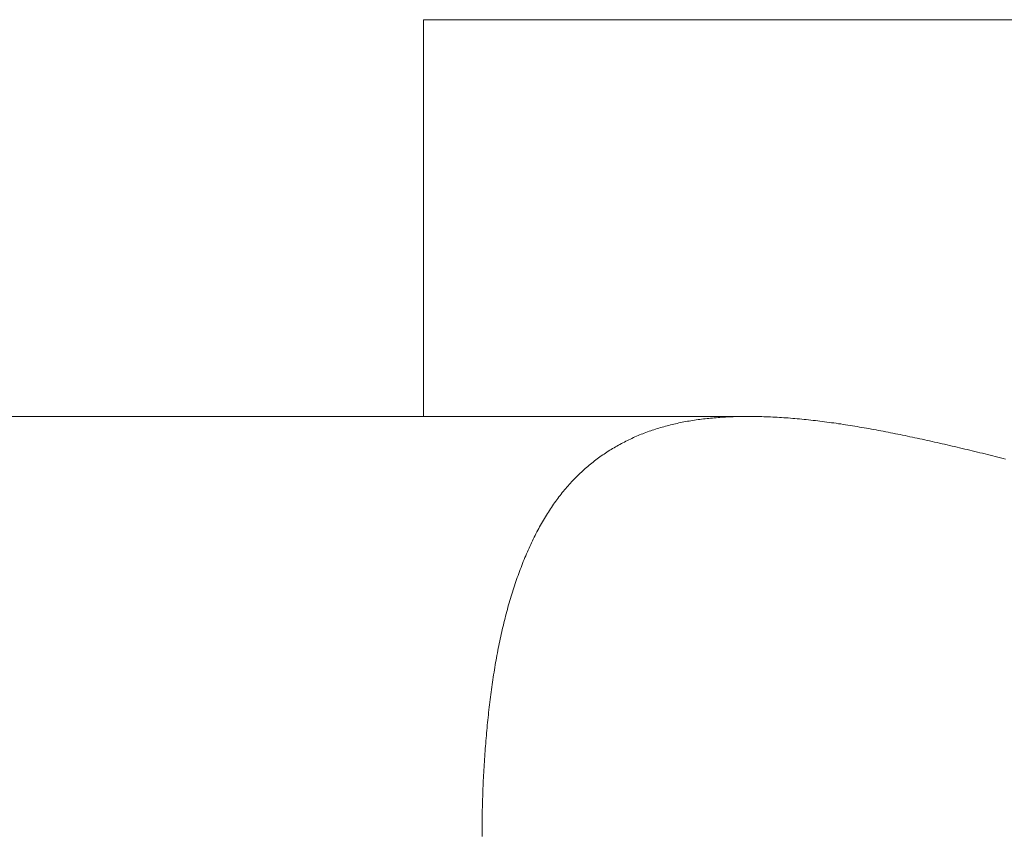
# Model space of a CAD drawing. Header units: millimetres. Extents: x 204754 to 499005, y -178579 to -103222.
# Tile 11 of 178: x 220333 to 220376, y -134095 to -134060. Entities that reach past the tile are written whole.
import ezdxf

# ---------------------------------------------------------------- set-up
doc = ezdxf.new("R2010")
doc.units = ezdxf.units.MM
doc.header["$MEASUREMENT"] = 0
doc.layers.get('0').update_dxf_attribs({"color": 252, "lineweight": 5})
doc.layers.add('P-SANR-FIXT_Nr_pióra__47', color=252, linetype='Continuous', lineweight=5)

# ---------------------------------------------------------------- blocks, each defined once
blk = doc.blocks.new('podkład 20251118')
at = {"layer": 'P-SANR-FIXT_Nr_pióra__47', "color": 252, "linetype": 'Continuous', "lineweight": 5}
for p, q in [((220497.107, -134060.164), (220350.677, -134060.164)), ((220350.677, -134060.164), (220350.677, -134077.253)), ((220350.677, -134077.253), (220350.677, -134060.164)), ((220350.677, -134060.164), (220385.523, -134060.164)), ((220497.107, -134060.164), (220350.677, -134060.164)), ((220350.677, -134060.164), (220350.677, -134077.253)), ((220350.677, -134077.253), (220350.677, -134060.164)), ((220350.677, -134060.164), (220385.523, -134060.164)), ((220350.677, -134077.253), (219784.68, -134077.253)), ((220364.68, -134077.253), (219784.68, -134077.253)), ((220350.677, -134077.253), (219784.68, -134077.253)), ((220364.68, -134077.253), (219784.68, -134077.253)), ((220361.456, -134077.585), (220361.384, -134077.602)), ((220361.456, -134077.585), (220361.384, -134077.602)), ((220361.529, -134077.568), (220361.456, -134077.585)), ((220361.529, -134077.568), (220361.456, -134077.585)), ((220361.602, -134077.552), (220361.529, -134077.568)), ((220361.602, -134077.552), (220361.529, -134077.568)), ((220361.676, -134077.536), (220361.602, -134077.552)), ((220361.676, -134077.536), (220361.602, -134077.552)), ((220361.75, -134077.521), (220361.676, -134077.536)), ((220361.75, -134077.521), (220361.676, -134077.536)), ((220361.824, -134077.506), (220361.75, -134077.521)), ((220361.824, -134077.506), (220361.75, -134077.521)), ((220361.898, -134077.491), (220361.824, -134077.506)), ((220361.898, -134077.491), (220361.824, -134077.506)), ((220361.973, -134077.477), (220361.898, -134077.491)), ((220361.973, -134077.477), (220361.898, -134077.491)), ((220362.047, -134077.464), (220361.973, -134077.477)), ((220362.047, -134077.464), (220361.973, -134077.477)), ((220362.123, -134077.451), (220362.047, -134077.464)), ((220362.123, -134077.451), (220362.047, -134077.464)), ((220362.198, -134077.438), (220362.123, -134077.451)), ((220362.198, -134077.438), (220362.123, -134077.451)), ((220362.274, -134077.426), (220362.198, -134077.438)), ((220362.274, -134077.426), (220362.198, -134077.438)), ((220362.35, -134077.414), (220362.274, -134077.426)), ((220362.35, -134077.414), (220362.274, -134077.426)), ((220362.426, -134077.403), (220362.35, -134077.414)), ((220362.426, -134077.403), (220362.35, -134077.414)), ((220362.503, -134077.392), (220362.426, -134077.403)), ((220362.503, -134077.392), (220362.426, -134077.403)), ((220362.579, -134077.382), (220362.503, -134077.392)), ((220362.579, -134077.382), (220362.503, -134077.392)), ((220362.656, -134077.372), (220362.579, -134077.382)), ((220362.656, -134077.372), (220362.579, -134077.382)), ((220362.734, -134077.362), (220362.656, -134077.372)), ((220362.734, -134077.362), (220362.656, -134077.372)), ((220362.812, -134077.353), (220362.734, -134077.362)), ((220362.812, -134077.353), (220362.734, -134077.362)), ((220362.89, -134077.344), (220362.812, -134077.353)), ((220362.89, -134077.344), (220362.812, -134077.353)), ((220362.968, -134077.336), (220362.89, -134077.344)), ((220362.968, -134077.336), (220362.89, -134077.344)), ((220363.046, -134077.328), (220362.968, -134077.336)), ((220363.046, -134077.328), (220362.968, -134077.336)), ((220363.125, -134077.321), (220363.046, -134077.328)), ((220363.125, -134077.321), (220363.046, -134077.328)), ((220363.204, -134077.314), (220363.125, -134077.321)), ((220363.204, -134077.314), (220363.125, -134077.321)), ((220363.284, -134077.307), (220363.204, -134077.314)), ((220363.284, -134077.307), (220363.204, -134077.314)), ((220363.364, -134077.301), (220363.284, -134077.307)), ((220363.364, -134077.301), (220363.284, -134077.307)), ((220363.444, -134077.295), (220363.364, -134077.301)), ((220363.444, -134077.295), (220363.364, -134077.301)), ((220363.524, -134077.29), (220363.444, -134077.295)), ((220363.524, -134077.29), (220363.444, -134077.295)), ((220363.605, -134077.284), (220363.524, -134077.29)), ((220363.605, -134077.284), (220363.524, -134077.29)), ((220363.686, -134077.28), (220363.605, -134077.284)), ((220363.686, -134077.28), (220363.605, -134077.284)), ((220363.767, -134077.276), (220363.686, -134077.28)), ((220363.767, -134077.276), (220363.686, -134077.28)), ((220363.848, -134077.272), (220363.767, -134077.276)), ((220363.848, -134077.272), (220363.767, -134077.276)), ((220363.93, -134077.268), (220363.848, -134077.272)), ((220363.93, -134077.268), (220363.848, -134077.272)), ((220364.012, -134077.265), (220363.93, -134077.268)), ((220364.012, -134077.265), (220363.93, -134077.268)), ((220364.095, -134077.262), (220364.012, -134077.265)), ((220364.095, -134077.262), (220364.012, -134077.265)), ((220364.177, -134077.26), (220364.095, -134077.262)), ((220364.177, -134077.26), (220364.095, -134077.262)), ((220364.26, -134077.258), (220364.177, -134077.26)), ((220364.26, -134077.258), (220364.177, -134077.26)), ((220364.344, -134077.256), (220364.26, -134077.258)), ((220364.344, -134077.256), (220364.26, -134077.258)), ((220364.427, -134077.255), (220364.344, -134077.256)), ((220364.427, -134077.255), (220364.344, -134077.256)), ((220364.511, -134077.254), (220364.427, -134077.255)), ((220364.511, -134077.254), (220364.427, -134077.255)), ((220364.595, -134077.254), (220364.511, -134077.254)), ((220364.595, -134077.254), (220364.511, -134077.254)), ((220364.68, -134077.253), (220364.595, -134077.254)), ((220364.68, -134077.253), (220364.595, -134077.254)), ((220364.774, -134077.254), (220364.68, -134077.253)), ((220364.774, -134077.254), (220364.68, -134077.253)), ((220364.867, -134077.254), (220364.774, -134077.254)), ((220364.867, -134077.254), (220364.774, -134077.254)), ((220364.961, -134077.255), (220364.867, -134077.254)), ((220364.961, -134077.255), (220364.867, -134077.254)), ((220365.055, -134077.257), (220364.961, -134077.255)), ((220365.055, -134077.257), (220364.961, -134077.255)), ((220365.149, -134077.259), (220365.055, -134077.257)), ((220365.149, -134077.259), (220365.055, -134077.257)), ((220365.244, -134077.261), (220365.149, -134077.259)), ((220365.244, -134077.261), (220365.149, -134077.259)), ((220365.338, -134077.264), (220365.244, -134077.261)), ((220365.338, -134077.264), (220365.244, -134077.261)), ((220365.433, -134077.267), (220365.338, -134077.264)), ((220365.433, -134077.267), (220365.338, -134077.264)), ((220365.528, -134077.271), (220365.433, -134077.267)), ((220365.528, -134077.271), (220365.433, -134077.267)), ((220365.623, -134077.275), (220365.528, -134077.271)), ((220365.623, -134077.275), (220365.528, -134077.271)), ((220365.718, -134077.279), (220365.623, -134077.275)), ((220365.718, -134077.279), (220365.623, -134077.275)), ((220365.813, -134077.284), (220365.718, -134077.279)), ((220365.813, -134077.284), (220365.718, -134077.279)), ((220365.909, -134077.289), (220365.813, -134077.284)), ((220365.909, -134077.289), (220365.813, -134077.284)), ((220366.005, -134077.294), (220365.909, -134077.289)), ((220366.005, -134077.294), (220365.909, -134077.289)), ((220366.1, -134077.3), (220366.005, -134077.294)), ((220366.1, -134077.3), (220366.005, -134077.294)), ((220366.196, -134077.307), (220366.1, -134077.3)), ((220366.196, -134077.307), (220366.1, -134077.3)), ((220366.293, -134077.313), (220366.196, -134077.307)), ((220366.293, -134077.313), (220366.196, -134077.307)), ((220366.389, -134077.32), (220366.293, -134077.313)), ((220366.389, -134077.32), (220366.293, -134077.313)), ((220366.485, -134077.328), (220366.389, -134077.32)), ((220366.485, -134077.328), (220366.389, -134077.32)), ((220366.582, -134077.336), (220366.485, -134077.328)), ((220366.582, -134077.336), (220366.485, -134077.328)), ((220366.679, -134077.344), (220366.582, -134077.336)), ((220366.679, -134077.344), (220366.582, -134077.336)), ((220366.776, -134077.352), (220366.679, -134077.344)), ((220366.776, -134077.352), (220366.679, -134077.344)), ((220366.873, -134077.361), (220366.776, -134077.352)), ((220366.873, -134077.361), (220366.776, -134077.352)), ((220366.97, -134077.371), (220366.873, -134077.361)), ((220366.97, -134077.371), (220366.873, -134077.361)), ((220367.068, -134077.38), (220366.97, -134077.371)), ((220367.068, -134077.38), (220366.97, -134077.371)), ((220367.165, -134077.39), (220367.068, -134077.38)), ((220367.165, -134077.39), (220367.068, -134077.38)), ((220367.263, -134077.4), (220367.165, -134077.39)), ((220367.263, -134077.4), (220367.165, -134077.39)), ((220367.361, -134077.411), (220367.263, -134077.4)), ((220367.361, -134077.411), (220367.263, -134077.4)), ((220367.459, -134077.422), (220367.361, -134077.411)), ((220367.459, -134077.422), (220367.361, -134077.411)), ((220367.558, -134077.433), (220367.459, -134077.422)), ((220367.558, -134077.433), (220367.459, -134077.422)), ((220367.656, -134077.445), (220367.558, -134077.433)), ((220367.656, -134077.445), (220367.558, -134077.433)), ((220367.755, -134077.457), (220367.656, -134077.445)), ((220367.755, -134077.457), (220367.656, -134077.445)), ((220367.854, -134077.469), (220367.755, -134077.457)), ((220367.854, -134077.469), (220367.755, -134077.457)), ((220367.953, -134077.482), (220367.854, -134077.469)), ((220367.953, -134077.482), (220367.854, -134077.469)), ((220368.052, -134077.495), (220367.953, -134077.482)), ((220368.052, -134077.495), (220367.953, -134077.482)), ((220368.151, -134077.508), (220368.052, -134077.495)), ((220368.151, -134077.508), (220368.052, -134077.495)), ((220368.251, -134077.522), (220368.151, -134077.508)), ((220368.251, -134077.522), (220368.151, -134077.508)), ((220368.35, -134077.536), (220368.251, -134077.522)), ((220368.35, -134077.536), (220368.251, -134077.522)), ((220368.45, -134077.55), (220368.35, -134077.536)), ((220368.45, -134077.55), (220368.35, -134077.536)), ((220368.55, -134077.565), (220368.45, -134077.55)), ((220368.55, -134077.565), (220368.45, -134077.55)), ((220368.65, -134077.579), (220368.55, -134077.565)), ((220368.65, -134077.579), (220368.55, -134077.565)), ((220368.751, -134077.595), (220368.65, -134077.579)), ((220368.751, -134077.595), (220368.65, -134077.579)), ((220368.851, -134077.61), (220368.751, -134077.595)), ((220368.851, -134077.61), (220368.751, -134077.595)), ((220360.122, -134077.997), (220360.054, -134078.024)), ((220360.122, -134077.997), (220360.054, -134078.024)), ((220360.19, -134077.971), (220360.122, -134077.997)), ((220360.19, -134077.971), (220360.122, -134077.997)), ((220360.258, -134077.945), (220360.19, -134077.971)), ((220360.258, -134077.945), (220360.19, -134077.971)), ((220360.326, -134077.92), (220360.258, -134077.945)), ((220360.326, -134077.92), (220360.258, -134077.945)), ((220360.395, -134077.895), (220360.326, -134077.92)), ((220360.395, -134077.895), (220360.326, -134077.92)), ((220360.464, -134077.871), (220360.395, -134077.895)), ((220360.464, -134077.871), (220360.395, -134077.895)), ((220360.533, -134077.847), (220360.464, -134077.871)), ((220360.533, -134077.847), (220360.464, -134077.871)), ((220360.602, -134077.824), (220360.533, -134077.847)), ((220360.602, -134077.824), (220360.533, -134077.847)), ((220360.672, -134077.801), (220360.602, -134077.824)), ((220360.672, -134077.801), (220360.602, -134077.824)), ((220360.742, -134077.779), (220360.672, -134077.801)), ((220360.742, -134077.779), (220360.672, -134077.801)), ((220360.812, -134077.758), (220360.742, -134077.779)), ((220360.812, -134077.758), (220360.742, -134077.779)), ((220360.883, -134077.737), (220360.812, -134077.758)), ((220360.883, -134077.737), (220360.812, -134077.758)), ((220360.953, -134077.716), (220360.883, -134077.737)), ((220360.953, -134077.716), (220360.883, -134077.737)), ((220361.024, -134077.696), (220360.953, -134077.716)), ((220361.024, -134077.696), (220360.953, -134077.716)), ((220361.096, -134077.676), (220361.024, -134077.696)), ((220361.096, -134077.676), (220361.024, -134077.696)), ((220361.167, -134077.657), (220361.096, -134077.676)), ((220361.167, -134077.657), (220361.096, -134077.676)), ((220361.239, -134077.638), (220361.167, -134077.657)), ((220361.239, -134077.638), (220361.167, -134077.657)), ((220361.311, -134077.62), (220361.239, -134077.638)), ((220361.311, -134077.62), (220361.239, -134077.638)), ((220361.384, -134077.602), (220361.311, -134077.62)), ((220361.384, -134077.602), (220361.311, -134077.62)), ((220368.952, -134077.626), (220368.851, -134077.61)), ((220368.952, -134077.626), (220368.851, -134077.61)), ((220369.053, -134077.642), (220368.952, -134077.626)), ((220369.053, -134077.642), (220368.952, -134077.626)), ((220369.154, -134077.658), (220369.053, -134077.642)), ((220369.154, -134077.658), (220369.053, -134077.642)), ((220369.255, -134077.675), (220369.154, -134077.658)), ((220369.255, -134077.675), (220369.154, -134077.658)), ((220369.356, -134077.691), (220369.255, -134077.675)), ((220369.356, -134077.691), (220369.255, -134077.675)), ((220369.458, -134077.709), (220369.356, -134077.691)), ((220369.458, -134077.709), (220369.356, -134077.691)), ((220369.56, -134077.726), (220369.458, -134077.709)), ((220369.56, -134077.726), (220369.458, -134077.709)), ((220369.661, -134077.744), (220369.56, -134077.726)), ((220369.661, -134077.744), (220369.56, -134077.726)), ((220369.764, -134077.761), (220369.661, -134077.744)), ((220369.764, -134077.761), (220369.661, -134077.744)), ((220369.866, -134077.78), (220369.764, -134077.761)), ((220369.866, -134077.78), (220369.764, -134077.761)), ((220369.968, -134077.798), (220369.866, -134077.78)), ((220369.968, -134077.798), (220369.866, -134077.78)), ((220370.071, -134077.817), (220369.968, -134077.798)), ((220370.071, -134077.817), (220369.968, -134077.798)), ((220370.174, -134077.836), (220370.071, -134077.817)), ((220370.174, -134077.836), (220370.071, -134077.817)), ((220370.277, -134077.855), (220370.174, -134077.836)), ((220370.277, -134077.855), (220370.174, -134077.836)), ((220370.38, -134077.874), (220370.277, -134077.855)), ((220370.38, -134077.874), (220370.277, -134077.855)), ((220370.483, -134077.894), (220370.38, -134077.874)), ((220370.483, -134077.894), (220370.38, -134077.874)), ((220370.587, -134077.914), (220370.483, -134077.894)), ((220370.587, -134077.914), (220370.483, -134077.894)), ((220370.69, -134077.934), (220370.587, -134077.914)), ((220370.69, -134077.934), (220370.587, -134077.914)), ((220370.794, -134077.954), (220370.69, -134077.934)), ((220370.794, -134077.954), (220370.69, -134077.934)), ((220370.898, -134077.975), (220370.794, -134077.954)), ((220370.898, -134077.975), (220370.794, -134077.954)), ((220371.002, -134077.996), (220370.898, -134077.975)), ((220371.002, -134077.996), (220370.898, -134077.975)), ((220371.107, -134078.017), (220371.002, -134077.996)), ((220371.107, -134078.017), (220371.002, -134077.996)), ((220371.211, -134078.038), (220371.107, -134078.017)), ((220371.211, -134078.038), (220371.107, -134078.017)), ((220359.201, -134078.422), (220359.137, -134078.457)), ((220359.201, -134078.422), (220359.137, -134078.457)), ((220359.265, -134078.388), (220359.201, -134078.422)), ((220359.265, -134078.388), (220359.201, -134078.422)), ((220359.329, -134078.355), (220359.265, -134078.388)), ((220359.329, -134078.355), (220359.265, -134078.388)), ((220359.393, -134078.322), (220359.329, -134078.355)), ((220359.393, -134078.322), (220359.329, -134078.355)), ((220359.458, -134078.29), (220359.393, -134078.322)), ((220359.458, -134078.29), (220359.393, -134078.322)), ((220359.523, -134078.258), (220359.458, -134078.29)), ((220359.523, -134078.258), (220359.458, -134078.29)), ((220359.589, -134078.227), (220359.523, -134078.258)), ((220359.589, -134078.227), (220359.523, -134078.258)), ((220359.655, -134078.197), (220359.589, -134078.227)), ((220359.655, -134078.197), (220359.589, -134078.227)), ((220359.721, -134078.166), (220359.655, -134078.197)), ((220359.721, -134078.166), (220359.655, -134078.197)), ((220359.787, -134078.137), (220359.721, -134078.166)), ((220359.787, -134078.137), (220359.721, -134078.166)), ((220359.853, -134078.108), (220359.787, -134078.137)), ((220359.853, -134078.108), (220359.787, -134078.137)), ((220359.92, -134078.08), (220359.853, -134078.108)), ((220359.92, -134078.08), (220359.853, -134078.108)), ((220359.987, -134078.052), (220359.92, -134078.08)), ((220359.987, -134078.052), (220359.92, -134078.08)), ((220360.054, -134078.024), (220359.987, -134078.052)), ((220360.054, -134078.024), (220359.987, -134078.052)), ((220371.316, -134078.06), (220371.211, -134078.038)), ((220371.316, -134078.06), (220371.211, -134078.038)), ((220371.421, -134078.081), (220371.316, -134078.06)), ((220371.421, -134078.081), (220371.316, -134078.06)), ((220371.526, -134078.103), (220371.421, -134078.081)), ((220371.526, -134078.103), (220371.421, -134078.081)), ((220371.631, -134078.125), (220371.526, -134078.103)), ((220371.631, -134078.125), (220371.526, -134078.103)), ((220371.737, -134078.148), (220371.631, -134078.125)), ((220371.737, -134078.148), (220371.631, -134078.125)), ((220371.842, -134078.17), (220371.737, -134078.148)), ((220371.842, -134078.17), (220371.737, -134078.148)), ((220371.948, -134078.193), (220371.842, -134078.17)), ((220371.948, -134078.193), (220371.842, -134078.17)), ((220372.054, -134078.216), (220371.948, -134078.193)), ((220372.054, -134078.216), (220371.948, -134078.193)), ((220372.16, -134078.239), (220372.054, -134078.216)), ((220372.16, -134078.239), (220372.054, -134078.216)), ((220372.266, -134078.262), (220372.16, -134078.239)), ((220372.266, -134078.262), (220372.16, -134078.239)), ((220372.373, -134078.286), (220372.266, -134078.262)), ((220372.373, -134078.286), (220372.266, -134078.262)), ((220372.48, -134078.309), (220372.373, -134078.286)), ((220372.48, -134078.309), (220372.373, -134078.286)), ((220372.586, -134078.333), (220372.48, -134078.309)), ((220372.586, -134078.333), (220372.48, -134078.309)), ((220372.693, -134078.357), (220372.586, -134078.333)), ((220372.693, -134078.357), (220372.586, -134078.333)), ((220372.8, -134078.381), (220372.693, -134078.357)), ((220372.8, -134078.381), (220372.693, -134078.357)), ((220372.908, -134078.406), (220372.8, -134078.381)), ((220372.908, -134078.406), (220372.8, -134078.381)), ((220373.015, -134078.43), (220372.908, -134078.406)), ((220373.015, -134078.43), (220372.908, -134078.406)), ((220373.123, -134078.455), (220373.015, -134078.43)), ((220373.123, -134078.455), (220373.015, -134078.43)), ((220358.516, -134078.832), (220358.456, -134078.872)), ((220358.516, -134078.832), (220358.456, -134078.872)), ((220358.577, -134078.792), (220358.516, -134078.832)), ((220358.577, -134078.792), (220358.516, -134078.832)), ((220358.638, -134078.752), (220358.577, -134078.792)), ((220358.638, -134078.752), (220358.577, -134078.792)), ((220358.699, -134078.713), (220358.638, -134078.752)), ((220358.699, -134078.713), (220358.638, -134078.752)), ((220358.761, -134078.675), (220358.699, -134078.713)), ((220358.761, -134078.675), (220358.699, -134078.713)), ((220358.823, -134078.637), (220358.761, -134078.675)), ((220358.823, -134078.637), (220358.761, -134078.675)), ((220358.885, -134078.6), (220358.823, -134078.637)), ((220358.885, -134078.6), (220358.823, -134078.637)), ((220358.948, -134078.563), (220358.885, -134078.6)), ((220358.948, -134078.563), (220358.885, -134078.6)), ((220359.01, -134078.527), (220358.948, -134078.563)), ((220359.01, -134078.527), (220358.948, -134078.563)), ((220359.074, -134078.492), (220359.01, -134078.527)), ((220359.074, -134078.492), (220359.01, -134078.527)), ((220359.137, -134078.457), (220359.074, -134078.492)), ((220359.137, -134078.457), (220359.074, -134078.492)), ((220373.231, -134078.48), (220373.123, -134078.455)), ((220373.231, -134078.48), (220373.123, -134078.455)), ((220373.338, -134078.505), (220373.231, -134078.48)), ((220373.338, -134078.505), (220373.231, -134078.48)), ((220373.447, -134078.53), (220373.338, -134078.505)), ((220373.447, -134078.53), (220373.338, -134078.505)), ((220373.555, -134078.555), (220373.447, -134078.53)), ((220373.555, -134078.555), (220373.447, -134078.53)), ((220373.663, -134078.581), (220373.555, -134078.555)), ((220373.663, -134078.581), (220373.555, -134078.555)), ((220373.772, -134078.606), (220373.663, -134078.581)), ((220373.772, -134078.606), (220373.663, -134078.581)), ((220373.88, -134078.632), (220373.772, -134078.606)), ((220373.88, -134078.632), (220373.772, -134078.606)), ((220373.989, -134078.658), (220373.88, -134078.632)), ((220373.989, -134078.658), (220373.88, -134078.632)), ((220374.098, -134078.684), (220373.989, -134078.658)), ((220374.098, -134078.684), (220373.989, -134078.658)), ((220374.207, -134078.71), (220374.098, -134078.684)), ((220374.207, -134078.71), (220374.098, -134078.684)), ((220374.317, -134078.736), (220374.207, -134078.71)), ((220374.317, -134078.736), (220374.207, -134078.71)), ((220374.426, -134078.762), (220374.317, -134078.736)), ((220374.426, -134078.762), (220374.317, -134078.736)), ((220374.536, -134078.789), (220374.426, -134078.762)), ((220374.536, -134078.789), (220374.426, -134078.762)), ((220374.645, -134078.816), (220374.536, -134078.789)), ((220374.645, -134078.816), (220374.536, -134078.789)), ((220374.755, -134078.842), (220374.645, -134078.816)), ((220374.755, -134078.842), (220374.645, -134078.816)), ((220374.865, -134078.869), (220374.755, -134078.842)), ((220374.865, -134078.869), (220374.755, -134078.842)), ((220357.927, -134079.263), (220357.87, -134079.31)), ((220357.927, -134079.263), (220357.87, -134079.31)), ((220357.985, -134079.218), (220357.927, -134079.263)), ((220357.985, -134079.218), (220357.927, -134079.263)), ((220358.042, -134079.172), (220357.985, -134079.218)), ((220358.042, -134079.172), (220357.985, -134079.218)), ((220358.101, -134079.128), (220358.042, -134079.172)), ((220358.101, -134079.128), (220358.042, -134079.172)), ((220358.159, -134079.084), (220358.101, -134079.128)), ((220358.159, -134079.084), (220358.101, -134079.128)), ((220358.218, -134079.04), (220358.159, -134079.084)), ((220358.218, -134079.04), (220358.159, -134079.084)), ((220358.277, -134078.998), (220358.218, -134079.04)), ((220358.277, -134078.998), (220358.218, -134079.04)), ((220358.336, -134078.955), (220358.277, -134078.998)), ((220358.336, -134078.955), (220358.277, -134078.998)), ((220358.396, -134078.913), (220358.336, -134078.955)), ((220358.396, -134078.913), (220358.336, -134078.955)), ((220358.456, -134078.872), (220358.396, -134078.913)), ((220358.456, -134078.872), (220358.396, -134078.913)), ((220374.976, -134078.896), (220374.865, -134078.869)), ((220374.976, -134078.896), (220374.865, -134078.869)), ((220375.086, -134078.923), (220374.976, -134078.896)), ((220375.086, -134078.923), (220374.976, -134078.896)), ((220375.196, -134078.95), (220375.086, -134078.923)), ((220375.196, -134078.95), (220375.086, -134078.923)), ((220375.307, -134078.978), (220375.196, -134078.95)), ((220375.307, -134078.978), (220375.196, -134078.95)), ((220375.418, -134079.005), (220375.307, -134078.978)), ((220375.418, -134079.005), (220375.307, -134078.978)), ((220375.528, -134079.033), (220375.418, -134079.005)), ((220375.528, -134079.033), (220375.418, -134079.005)), ((220375.639, -134079.06), (220375.528, -134079.033)), ((220375.639, -134079.06), (220375.528, -134079.033)), ((220375.751, -134079.088), (220375.639, -134079.06)), ((220375.751, -134079.088), (220375.639, -134079.06)), ((220357.426, -134079.701), (220357.372, -134079.753)), ((220357.426, -134079.701), (220357.372, -134079.753)), ((220357.48, -134079.65), (220357.426, -134079.701)), ((220357.48, -134079.65), (220357.426, -134079.701)), ((220357.535, -134079.6), (220357.48, -134079.65)), ((220357.535, -134079.6), (220357.48, -134079.65)), ((220357.59, -134079.55), (220357.535, -134079.6)), ((220357.59, -134079.55), (220357.535, -134079.6)), ((220357.645, -134079.501), (220357.59, -134079.55)), ((220357.645, -134079.501), (220357.59, -134079.55)), ((220357.701, -134079.452), (220357.645, -134079.501)), ((220357.701, -134079.452), (220357.645, -134079.501)), ((220357.757, -134079.404), (220357.701, -134079.452)), ((220357.757, -134079.404), (220357.701, -134079.452)), ((220357.813, -134079.356), (220357.757, -134079.404)), ((220357.813, -134079.356), (220357.757, -134079.404)), ((220357.87, -134079.31), (220357.813, -134079.356)), ((220357.87, -134079.31), (220357.813, -134079.356)), ((220357.005, -134080.13), (220356.954, -134080.187)), ((220357.005, -134080.13), (220356.954, -134080.187)), ((220357.056, -134080.074), (220357.005, -134080.13)), ((220357.056, -134080.074), (220357.005, -134080.13)), ((220357.108, -134080.019), (220357.056, -134080.074)), ((220357.108, -134080.019), (220357.056, -134080.074)), ((220357.16, -134079.965), (220357.108, -134080.019)), ((220357.16, -134079.965), (220357.108, -134080.019)), ((220357.212, -134079.911), (220357.16, -134079.965)), ((220357.212, -134079.911), (220357.16, -134079.965)), ((220357.265, -134079.858), (220357.212, -134079.911)), ((220357.265, -134079.858), (220357.212, -134079.911)), ((220357.318, -134079.805), (220357.265, -134079.858)), ((220357.318, -134079.805), (220357.265, -134079.858)), ((220357.372, -134079.753), (220357.318, -134079.805)), ((220357.372, -134079.753), (220357.318, -134079.805)), ((220356.656, -134080.537), (220356.607, -134080.598)), ((220356.656, -134080.537), (220356.607, -134080.598)), ((220356.704, -134080.477), (220356.656, -134080.537)), ((220356.704, -134080.477), (220356.656, -134080.537)), ((220356.753, -134080.418), (220356.704, -134080.477)), ((220356.753, -134080.418), (220356.704, -134080.477)), ((220356.803, -134080.359), (220356.753, -134080.418)), ((220356.803, -134080.359), (220356.753, -134080.418)), ((220356.853, -134080.301), (220356.803, -134080.359)), ((220356.853, -134080.301), (220356.803, -134080.359)), ((220356.903, -134080.243), (220356.853, -134080.301)), ((220356.903, -134080.243), (220356.853, -134080.301)), ((220356.954, -134080.187), (220356.903, -134080.243)), ((220356.954, -134080.187), (220356.903, -134080.243)), ((220356.326, -134080.974), (220356.28, -134081.039)), ((220356.326, -134080.974), (220356.28, -134081.039)), ((220356.372, -134080.91), (220356.326, -134080.974)), ((220356.372, -134080.91), (220356.326, -134080.974)), ((220356.418, -134080.846), (220356.372, -134080.91)), ((220356.418, -134080.846), (220356.372, -134080.91)), ((220356.465, -134080.783), (220356.418, -134080.846)), ((220356.465, -134080.783), (220356.418, -134080.846)), ((220356.512, -134080.721), (220356.465, -134080.783)), ((220356.512, -134080.721), (220356.465, -134080.783)), ((220356.559, -134080.659), (220356.512, -134080.721)), ((220356.559, -134080.659), (220356.512, -134080.721)), ((220356.607, -134080.598), (220356.559, -134080.659)), ((220356.607, -134080.598), (220356.559, -134080.659)), ((220356.058, -134081.372), (220356.015, -134081.44)), ((220356.058, -134081.372), (220356.015, -134081.44)), ((220356.102, -134081.304), (220356.058, -134081.372)), ((220356.102, -134081.304), (220356.058, -134081.372)), ((220356.146, -134081.237), (220356.102, -134081.304)), ((220356.146, -134081.237), (220356.102, -134081.304)), ((220356.19, -134081.17), (220356.146, -134081.237)), ((220356.19, -134081.17), (220356.146, -134081.237)), ((220356.235, -134081.104), (220356.19, -134081.17)), ((220356.235, -134081.104), (220356.19, -134081.17)), ((220356.28, -134081.039), (220356.235, -134081.104)), ((220356.28, -134081.039), (220356.235, -134081.104)), ((220355.804, -134081.791), (220355.762, -134081.863)), ((220355.804, -134081.791), (220355.762, -134081.863)), ((220355.845, -134081.72), (220355.804, -134081.791)), ((220355.845, -134081.72), (220355.804, -134081.791)), ((220355.887, -134081.649), (220355.845, -134081.72)), ((220355.887, -134081.649), (220355.845, -134081.72)), ((220355.929, -134081.579), (220355.887, -134081.649)), ((220355.929, -134081.579), (220355.887, -134081.649)), ((220355.972, -134081.509), (220355.929, -134081.579)), ((220355.972, -134081.509), (220355.929, -134081.579)), ((220356.015, -134081.44), (220355.972, -134081.509)), ((220356.015, -134081.44), (220355.972, -134081.509)), ((220355.562, -134082.231), (220355.523, -134082.306)), ((220355.562, -134082.231), (220355.523, -134082.306)), ((220355.601, -134082.156), (220355.562, -134082.231)), ((220355.601, -134082.156), (220355.562, -134082.231)), ((220355.641, -134082.082), (220355.601, -134082.156)), ((220355.641, -134082.082), (220355.601, -134082.156)), ((220355.681, -134082.008), (220355.641, -134082.082)), ((220355.681, -134082.008), (220355.641, -134082.082)), ((220355.722, -134081.935), (220355.681, -134082.008)), ((220355.722, -134081.935), (220355.681, -134082.008)), ((220355.762, -134081.863), (220355.722, -134081.935)), ((220355.762, -134081.863), (220355.722, -134081.935)), ((220355.37, -134082.613), (220355.333, -134082.691)), ((220355.37, -134082.613), (220355.333, -134082.691)), ((220355.408, -134082.536), (220355.37, -134082.613)), ((220355.408, -134082.536), (220355.37, -134082.613)), ((220355.446, -134082.459), (220355.408, -134082.536)), ((220355.446, -134082.459), (220355.408, -134082.536)), ((220355.484, -134082.382), (220355.446, -134082.459)), ((220355.484, -134082.382), (220355.446, -134082.459)), ((220355.523, -134082.306), (220355.484, -134082.382)), ((220355.523, -134082.306), (220355.484, -134082.382)), ((220355.151, -134083.09), (220355.116, -134083.172)), ((220355.151, -134083.09), (220355.116, -134083.172)), ((220355.187, -134083.01), (220355.151, -134083.09)), ((220355.187, -134083.01), (220355.151, -134083.09)), ((220355.223, -134082.929), (220355.187, -134083.01)), ((220355.223, -134082.929), (220355.187, -134083.01)), ((220355.259, -134082.849), (220355.223, -134082.929)), ((220355.259, -134082.849), (220355.223, -134082.929)), ((220355.296, -134082.77), (220355.259, -134082.849)), ((220355.296, -134082.77), (220355.259, -134082.849)), ((220355.333, -134082.691), (220355.296, -134082.77)), ((220355.333, -134082.691), (220355.296, -134082.77)), ((220354.978, -134083.503), (220354.944, -134083.587)), ((220354.978, -134083.503), (220354.944, -134083.587)), ((220355.012, -134083.42), (220354.978, -134083.503)), ((220355.012, -134083.42), (220354.978, -134083.503)), ((220355.046, -134083.336), (220355.012, -134083.42)), ((220355.046, -134083.336), (220355.012, -134083.42)), ((220355.081, -134083.254), (220355.046, -134083.336)), ((220355.081, -134083.254), (220355.046, -134083.336)), ((220355.116, -134083.172), (220355.081, -134083.254)), ((220355.116, -134083.172), (220355.081, -134083.254)), ((220354.813, -134083.929), (220354.781, -134084.015)), ((220354.813, -134083.929), (220354.781, -134084.015)), ((220354.845, -134083.843), (220354.813, -134083.929)), ((220354.845, -134083.843), (220354.813, -134083.929)), ((220354.878, -134083.757), (220354.845, -134083.843)), ((220354.878, -134083.757), (220354.845, -134083.843)), ((220354.911, -134083.672), (220354.878, -134083.757)), ((220354.911, -134083.672), (220354.878, -134083.757)), ((220354.944, -134083.587), (220354.911, -134083.672)), ((220354.944, -134083.587), (220354.911, -134083.672)), ((220354.656, -134084.367), (220354.626, -134084.456)), ((220354.656, -134084.367), (220354.626, -134084.456)), ((220354.687, -134084.278), (220354.656, -134084.367)), ((220354.687, -134084.278), (220354.656, -134084.367)), ((220354.718, -134084.19), (220354.687, -134084.278)), ((220354.718, -134084.19), (220354.687, -134084.278)), ((220354.749, -134084.103), (220354.718, -134084.19)), ((220354.749, -134084.103), (220354.718, -134084.19)), ((220354.781, -134084.015), (220354.749, -134084.103)), ((220354.781, -134084.015), (220354.749, -134084.103)), ((220354.537, -134084.727), (220354.509, -134084.818)), ((220354.537, -134084.727), (220354.509, -134084.818)), ((220354.567, -134084.636), (220354.537, -134084.727)), ((220354.567, -134084.636), (220354.537, -134084.727)), ((220354.596, -134084.546), (220354.567, -134084.636)), ((220354.596, -134084.546), (220354.567, -134084.636)), ((220354.626, -134084.456), (220354.596, -134084.546)), ((220354.626, -134084.456), (220354.596, -134084.546)), ((220354.397, -134085.187), (220354.37, -134085.28)), ((220354.397, -134085.187), (220354.37, -134085.28)), ((220354.424, -134085.094), (220354.397, -134085.187)), ((220354.424, -134085.094), (220354.397, -134085.187)), ((220354.452, -134085.001), (220354.424, -134085.094)), ((220354.452, -134085.001), (220354.424, -134085.094)), ((220354.48, -134084.909), (220354.452, -134085.001)), ((220354.48, -134084.909), (220354.452, -134085.001)), ((220354.509, -134084.818), (220354.48, -134084.909)), ((220354.509, -134084.818), (220354.48, -134084.909)), ((220354.29, -134085.563), (220354.265, -134085.658)), ((220354.29, -134085.563), (220354.265, -134085.658)), ((220354.316, -134085.468), (220354.29, -134085.563)), ((220354.316, -134085.468), (220354.29, -134085.563)), ((220354.343, -134085.374), (220354.316, -134085.468)), ((220354.343, -134085.374), (220354.316, -134085.468)), ((220354.37, -134085.28), (220354.343, -134085.374)), ((220354.37, -134085.28), (220354.343, -134085.374)), ((220354.165, -134086.043), (220354.142, -134086.14)), ((220354.165, -134086.043), (220354.142, -134086.14)), ((220354.19, -134085.946), (220354.165, -134086.043)), ((220354.19, -134085.946), (220354.165, -134086.043)), ((220354.214, -134085.85), (220354.19, -134085.946)), ((220354.214, -134085.85), (220354.19, -134085.946)), ((220354.239, -134085.754), (220354.214, -134085.85)), ((220354.239, -134085.754), (220354.214, -134085.85)), ((220354.265, -134085.658), (220354.239, -134085.754)), ((220354.265, -134085.658), (220354.239, -134085.754)), ((220354.072, -134086.435), (220354.049, -134086.534)), ((220354.072, -134086.435), (220354.049, -134086.534)), ((220354.095, -134086.336), (220354.072, -134086.435)), ((220354.095, -134086.336), (220354.072, -134086.435)), ((220354.118, -134086.238), (220354.095, -134086.336)), ((220354.118, -134086.238), (220354.095, -134086.336)), ((220354.142, -134086.14), (220354.118, -134086.238)), ((220354.142, -134086.14), (220354.118, -134086.238)), ((220353.984, -134086.833), (220353.962, -134086.934)), ((220353.984, -134086.833), (220353.962, -134086.934)), ((220354.005, -134086.733), (220353.984, -134086.833)), ((220354.005, -134086.733), (220353.984, -134086.833)), ((220354.027, -134086.633), (220354.005, -134086.733)), ((220354.027, -134086.633), (220354.005, -134086.733)), ((220354.049, -134086.534), (220354.027, -134086.633)), ((220354.049, -134086.534), (220354.027, -134086.633)), ((220353.881, -134087.34), (220353.861, -134087.442)), ((220353.881, -134087.34), (220353.861, -134087.442)), ((220353.901, -134087.238), (220353.881, -134087.34)), ((220353.901, -134087.238), (220353.881, -134087.34)), ((220353.921, -134087.136), (220353.901, -134087.238)), ((220353.921, -134087.136), (220353.901, -134087.238)), ((220353.941, -134087.034), (220353.921, -134087.136)), ((220353.941, -134087.034), (220353.921, -134087.136)), ((220353.962, -134086.934), (220353.941, -134087.034)), ((220353.962, -134086.934), (220353.941, -134087.034)), ((220353.804, -134087.752), (220353.786, -134087.855)), ((220353.804, -134087.752), (220353.786, -134087.855)), ((220353.823, -134087.648), (220353.804, -134087.752)), ((220353.823, -134087.648), (220353.804, -134087.752)), ((220353.842, -134087.545), (220353.823, -134087.648)), ((220353.842, -134087.545), (220353.823, -134087.648)), ((220353.861, -134087.442), (220353.842, -134087.545)), ((220353.861, -134087.442), (220353.842, -134087.545)), ((220353.733, -134088.169), (220353.716, -134088.274)), ((220353.733, -134088.169), (220353.716, -134088.274)), ((220353.75, -134088.064), (220353.733, -134088.169)), ((220353.75, -134088.064), (220353.733, -134088.169)), ((220353.768, -134087.96), (220353.75, -134088.064)), ((220353.768, -134087.96), (220353.75, -134088.064)), ((220353.786, -134087.855), (220353.768, -134087.96)), ((220353.786, -134087.855), (220353.768, -134087.96)), ((220353.667, -134088.592), (220353.651, -134088.699)), ((220353.667, -134088.592), (220353.651, -134088.699)), ((220353.683, -134088.486), (220353.667, -134088.592)), ((220353.683, -134088.486), (220353.667, -134088.592)), ((220353.699, -134088.38), (220353.683, -134088.486)), ((220353.699, -134088.38), (220353.683, -134088.486)), ((220353.716, -134088.274), (220353.699, -134088.38)), ((220353.716, -134088.274), (220353.699, -134088.38)), ((220353.605, -134089.02), (220353.591, -134089.128)), ((220353.605, -134089.02), (220353.591, -134089.128)), ((220353.62, -134088.913), (220353.605, -134089.02)), ((220353.62, -134088.913), (220353.605, -134089.02)), ((220353.635, -134088.806), (220353.62, -134088.913)), ((220353.635, -134088.806), (220353.62, -134088.913)), ((220353.651, -134088.699), (220353.635, -134088.806)), ((220353.651, -134088.699), (220353.635, -134088.806)), ((220353.548, -134089.453), (220353.535, -134089.562)), ((220353.548, -134089.453), (220353.535, -134089.562)), ((220353.562, -134089.345), (220353.548, -134089.453)), ((220353.562, -134089.345), (220353.548, -134089.453)), ((220353.576, -134089.236), (220353.562, -134089.345)), ((220353.576, -134089.236), (220353.562, -134089.345)), ((220353.591, -134089.128), (220353.576, -134089.236)), ((220353.591, -134089.128), (220353.576, -134089.236)), ((220353.496, -134089.891), (220353.484, -134090.001)), ((220353.496, -134089.891), (220353.484, -134090.001)), ((220353.509, -134089.781), (220353.496, -134089.891)), ((220353.509, -134089.781), (220353.496, -134089.891)), ((220353.522, -134089.672), (220353.509, -134089.781)), ((220353.522, -134089.672), (220353.509, -134089.781)), ((220353.535, -134089.562), (220353.522, -134089.672)), ((220353.535, -134089.562), (220353.522, -134089.672)), ((220353.46, -134090.222), (220353.448, -134090.332)), ((220353.46, -134090.222), (220353.448, -134090.332)), ((220353.472, -134090.111), (220353.46, -134090.222)), ((220353.472, -134090.111), (220353.46, -134090.222)), ((220353.484, -134090.001), (220353.472, -134090.111)), ((220353.484, -134090.001), (220353.472, -134090.111)), ((220353.416, -134090.666), (220353.405, -134090.777)), ((220353.416, -134090.666), (220353.405, -134090.777)), ((220353.426, -134090.554), (220353.416, -134090.666)), ((220353.426, -134090.554), (220353.416, -134090.666)), ((220353.437, -134090.443), (220353.426, -134090.554)), ((220353.437, -134090.443), (220353.426, -134090.554)), ((220353.448, -134090.332), (220353.437, -134090.443)), ((220353.448, -134090.332), (220353.437, -134090.443)), ((220353.375, -134091.114), (220353.366, -134091.226)), ((220353.375, -134091.114), (220353.366, -134091.226)), ((220353.385, -134091.001), (220353.375, -134091.114)), ((220353.385, -134091.001), (220353.375, -134091.114)), ((220353.395, -134090.889), (220353.385, -134091.001)), ((220353.395, -134090.889), (220353.385, -134091.001)), ((220353.405, -134090.777), (220353.395, -134090.889)), ((220353.405, -134090.777), (220353.395, -134090.889)), ((220353.339, -134091.564), (220353.331, -134091.677)), ((220353.339, -134091.564), (220353.331, -134091.677)), ((220353.348, -134091.451), (220353.339, -134091.564)), ((220353.348, -134091.451), (220353.339, -134091.564)), ((220353.357, -134091.339), (220353.348, -134091.451)), ((220353.357, -134091.339), (220353.348, -134091.451)), ((220353.366, -134091.226), (220353.357, -134091.339)), ((220353.366, -134091.226), (220353.357, -134091.339)), ((220353.315, -134091.904), (220353.307, -134092.018)), ((220353.315, -134091.904), (220353.307, -134092.018)), ((220353.323, -134091.791), (220353.315, -134091.904)), ((220353.323, -134091.791), (220353.315, -134091.904)), ((220353.331, -134091.677), (220353.323, -134091.791)), ((220353.331, -134091.677), (220353.323, -134091.791)), ((220353.286, -134092.359), (220353.279, -134092.474)), ((220353.286, -134092.359), (220353.279, -134092.474)), ((220353.293, -134092.245), (220353.286, -134092.359)), ((220353.293, -134092.245), (220353.286, -134092.359)), ((220353.3, -134092.132), (220353.293, -134092.245)), ((220353.3, -134092.132), (220353.293, -134092.245)), ((220353.307, -134092.018), (220353.3, -134092.132)), ((220353.307, -134092.018), (220353.3, -134092.132)), ((220353.261, -134092.817), (220353.255, -134092.931)), ((220353.261, -134092.817), (220353.255, -134092.931)), ((220353.267, -134092.702), (220353.261, -134092.817)), ((220353.267, -134092.702), (220353.261, -134092.817)), ((220353.273, -134092.588), (220353.267, -134092.702)), ((220353.273, -134092.588), (220353.267, -134092.702)), ((220353.279, -134092.474), (220353.273, -134092.588)), ((220353.279, -134092.474), (220353.273, -134092.588)), ((220353.24, -134093.276), (220353.236, -134093.391)), ((220353.24, -134093.276), (220353.236, -134093.391)), ((220353.245, -134093.161), (220353.24, -134093.276)), ((220353.245, -134093.161), (220353.24, -134093.276)), ((220353.25, -134093.046), (220353.245, -134093.161)), ((220353.25, -134093.046), (220353.245, -134093.161)), ((220353.255, -134092.931), (220353.25, -134093.046)), ((220353.255, -134092.931), (220353.25, -134093.046)), ((220353.227, -134093.621), (220353.223, -134093.736)), ((220353.227, -134093.621), (220353.223, -134093.736)), ((220353.231, -134093.506), (220353.227, -134093.621)), ((220353.231, -134093.506), (220353.227, -134093.621)), ((220353.236, -134093.391), (220353.231, -134093.506)), ((220353.236, -134093.391), (220353.231, -134093.506)), ((220353.214, -134094.083), (220353.211, -134094.198)), ((220353.214, -134094.083), (220353.211, -134094.198)), ((220353.217, -134093.967), (220353.214, -134094.083)), ((220353.217, -134093.967), (220353.214, -134094.083)), ((220353.22, -134093.852), (220353.217, -134093.967)), ((220353.22, -134093.852), (220353.217, -134093.967)), ((220353.223, -134093.736), (220353.22, -134093.852)), ((220353.223, -134093.736), (220353.22, -134093.852)), ((220353.204, -134094.545), (220353.203, -134094.66)), ((220353.204, -134094.545), (220353.203, -134094.66)), ((220353.206, -134094.429), (220353.204, -134094.545)), ((220353.206, -134094.429), (220353.204, -134094.545)), ((220353.208, -134094.313), (220353.206, -134094.429)), ((220353.208, -134094.313), (220353.206, -134094.429)), ((220353.211, -134094.198), (220353.208, -134094.313)), ((220353.211, -134094.198), (220353.208, -134094.313)), ((220353.2, -134094.891), (220353.199, -134095.007)), ((220353.2, -134094.891), (220353.199, -134095.007)), ((220353.201, -134094.776), (220353.2, -134094.891)), ((220353.201, -134094.776), (220353.2, -134094.891)), ((220353.203, -134094.66), (220353.201, -134094.776)), ((220353.203, -134094.66), (220353.201, -134094.776)), ((220353.199, -134095.123), (220353.198, -134095.238)), ((220353.199, -134095.123), (220353.198, -134095.238)), ((220353.198, -134095.238), (220353.198, -134095.354)), ((220353.198, -134095.238), (220353.198, -134095.354)), ((220353.199, -134095.007), (220353.199, -134095.123)), ((220353.199, -134095.007), (220353.199, -134095.123))]:
    blk.add_line(p, q, dxfattribs=at)

msp = doc.modelspace()

# ---------------------------------------------------------------- block references
msp.add_blockref('podkład 20251118', (0, 0))

doc.saveas('drawing.dxf')
